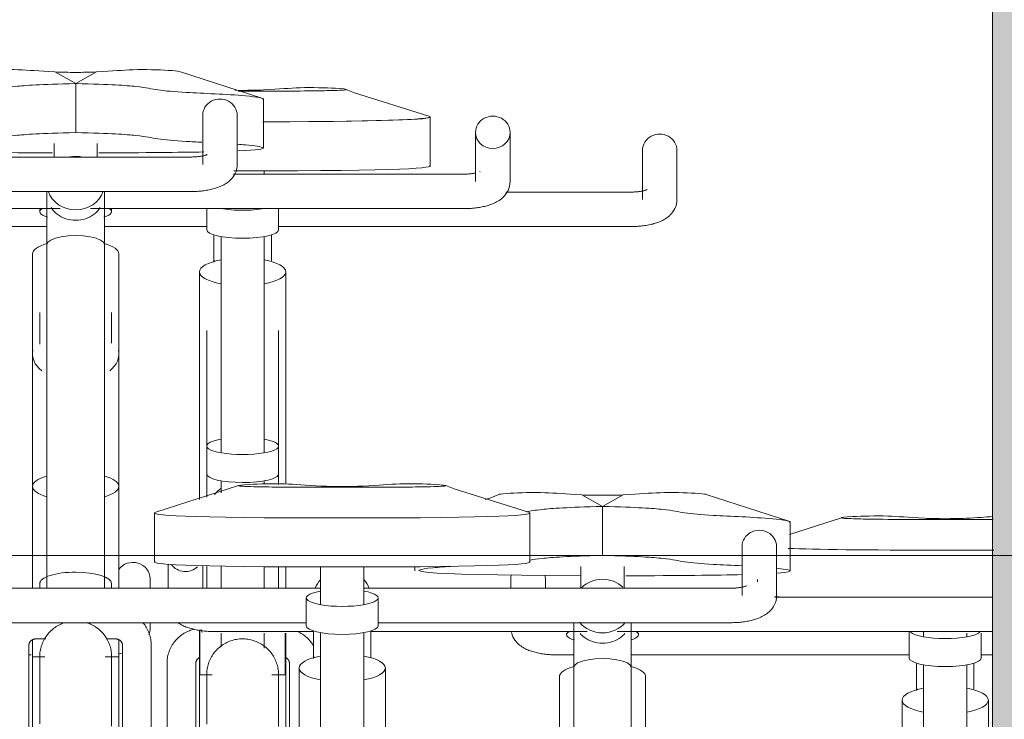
# Model space of a CAD drawing. Extents: x 50445 to 145605, y -10968 to 41989.
# Tile 152 of 256: x 90252 to 90937, y 273 to 760. Entities that reach past the tile are written whole.
import ezdxf

# ---------------------------------------------------------------- set-up
doc = ezdxf.new("R2010")
doc.units = 0
doc.header["$LTSCALE"] = 414.30304
doc.header["$MEASUREMENT"] = 0
for name, color, linetype, lineweight in [('A-DETL', 5, 'CONTINUOUS', 18), ('A-EQPM', 6, 'CONTINUOUS', 18), ('A-GENM', 6, 'CONTINUOUS', 18)]:
    doc.layers.add(name, color=color, linetype=linetype, lineweight=lineweight)

# ---------------------------------------------------------------- blocks, each defined once
blk = doc.blocks.new('42_KA leemstuc betonkolomafwerking - Type-V76-plotview doorsnede C C  -  1 op 100')
at = {"layer": 'A-GENM'}
h = blk.add_hatch(color=256, dxfattribs=at)
h.paths.add_polyline_path([(9748.73, -2480), (10302.73, -2480), (10302.73, -1463.74), (10278.05, -1462.63), (10273.93, -1460.93), (10261.14, -1452.67), (10259.46, -1449.7), (10258.46, -1444.08), (10257.83, -1434.06), (10258.24, -1407.83), (10261.34, -1402.77), (10266.72, -1399.85), (10272.93, -1399.85), (10278.31, -1402.77), (10281.42, -1407.83), (10281.83, -1410.75), (10281.83, -1438.97), (10289.83, -1439.83), (10302.73, -1439.83), (10302.73, -332.84), (10278.05, -331.72), (10273.93, -330.03), (10261.14, -321.77), (10259.46, -318.8), (10258.46, -313.17), (10257.83, -298.21), (10258.24, -276.92), (10261.34, -271.87), (10266.72, -268.95), (10272.93, -268.95), (10278.31, -271.87), (10281.42, -276.92), (10281.83, -279.84), (10281.83, -308.07), (10289.83, -308.93), (10302.73, -308.93), (10302.73, 530), (9748.73, 530), (9748.73, -2444.34)], flags=0)
h.paths.add_polyline_path([(10273.44, -1435.77), (10275.83, -1435.18), (10273.27, -1435.18)], flags=0)
h.paths.add_polyline_path([(10273.44, -304.86), (10275.83, -304.28), (10273.27, -304.28)], flags=0)
blk.add_line((9748.73, 530), (9748.73, -2480), dxfattribs=at)
blk = doc.blocks.new('97_KA_gestapelde fietsenstalling 8 fietsen 1600x1900 - Type-V114-plotview doorsnede C C  -  1 op 100')
at = {"layer": 'A-EQPM'}
for p, q in [((9224.37, 43.1), (9240.5, 43.1)), ((9357.89, -8.98), (9357.89, 25.1)), ((9505.4, 1.91), (9505.4, -32.29)), ((9529.4, -32.29), (9529.4, 1.91)), ((9242.4, -14.82), (9242.4, -12.32)), ((9497.4, -27.13), (9410.33, -27.13)), ((9202.4, -38.36), (9202.4, -53.3)), ((9252.4, -53.3), (9252.4, -38.43)), ((8957.4, -51.13), (9091.39, -51.13)), ((9131.28, -51.13), (9202.4, -51.13)), ((9252.3, -51.13), (9497.4, -51.13)), ((9212.4, -57.99), (9212.4, -208.13)), ((9242.4, -208.13), (9242.4, -57.99)), ((9207.87, -74.78), (9207.41, -76.01)), ((9197.4, -82.63), (9197.4, -184.84)), ((9257.4, -184.84), (9257.4, -82.63)), ((9202.4, -123.36), (9202.4, -203.83)), ((9252.4, -203.83), (9252.4, -123.36)), ((9197.4, -152.21), (9197.4, -241.02)), ((9257.4, -230.32), (9257.4, -152.21)), ((9202.4, -203.83), (9202.4, -223.26)), ((9252.4, -223.26), (9252.4, -203.83)), ((9202.4, -223.26), (9202.4, -239.34)), ((9252.4, -230.55), (9252.4, -223.26)), ((9212.4, -227.94), (9212.4, -236.37)), ((9242.4, -230.46), (9242.4, -227.94)), ((9202.4, -287.16), (9202.4, -303.01)), ((9212.4, -287.36), (9212.4, -302.79)), ((9242.4, -302.79), (9242.4, -287.74)), ((9252.4, -302.79), (9252.4, -287.84)), ((9257.4, -302.79), (9257.4, -287.86)), ((9163.1, -302.96), (9163.1, -296.09)), ((9202.4, -298.21), (9202.4, -303.01)), ((9252.4, -302.79), (9252.4, -298.21)), ((9163.1, -330.29), (9163.1, -326.56)), ((9197.4, -331.85), (9197.4, -362.96)), ((9197.75, -331.77), (9197.75, -362.96)), ((9212.4, -333.98), (9212.4, -343.5)), ((9242.4, -344.41), (9242.4, -333.98)), ((9257.06, -363), (9257.06, -333.98)), ((9257.4, -362.96), (9257.4, -333.98)), ((9078.82, -349.13), (9080.37, -349.13)), ((9174.9, -354.68), (9174.9, -469.58)), ((9194.9, -445.11), (9194.9, -354.68)), ((9259.9, -354.68), (9259.9, -445.11)), ((9206.15, -362.96), (9197.4, -362.96)), ((9197.4, -522.03), (9197.4, -362.96)), ((9257.4, -362.96), (9247.77, -362.96)), ((9257.4, -362.96), (9257.4, -522.03))]:
    blk.add_line(p, q, dxfattribs=at)
at = {"layer": 'A-EQPM', "flags": 128}
for points in [[(9356.86, 25.69), (9305.16, 42), (9299.47, 44.3)], [(9508.61, -25.39), (9508.58, -25.4), (9508.5, -25.44), (9508.38, -25.5), (9508.2, -25.58), (9507.98, -25.66), (9507.72, -25.75), (9507.42, -25.85), (9507.09, -25.96), (9506.72, -26.06), (9506.32, -26.17), (9505.9, -26.27), (9505.44, -26.37), (9504.96, -26.47), (9504.46, -26.56), (9503.93, -26.65), (9503.39, -26.73), (9502.83, -26.8), (9502.26, -26.87), (9501.67, -26.93), (9501.06, -26.99), (9500.45, -27.03), (9499.83, -27.07), (9499.21, -27.1), (9498.58, -27.12), (9497.94, -27.13), (9497.4, -27.13)], [(9529.4, -32.29), (9529.31, -33.96), (9529.02, -35.58), (9528.58, -37.1), (9528, -38.5), (9527.33, -39.77), (9526.59, -40.9), (9525.81, -41.91), (9525.01, -42.8), (9524.19, -43.58), (9523.37, -44.29), (9522.55, -44.92), (9521.73, -45.48), (9520.91, -45.99), (9520.09, -46.46), (9519.28, -46.89), (9518.45, -47.28), (9517.63, -47.65), (9516.8, -47.98), (9515.96, -48.3), (9515.12, -48.59), (9514.27, -48.86), (9513.41, -49.11), (9512.54, -49.35), (9511.67, -49.57), (9510.78, -49.77), (9509.89, -49.96), (9508.99, -50.13), (9508.08, -50.29), (9507.16, -50.43), (9506.23, -50.56), (9505.3, -50.68), (9504.36, -50.78), (9503.41, -50.87), (9502.46, -50.95), (9501.51, -51.01), (9500.55, -51.06), (9499.59, -51.1), (9498.63, -51.12), (9497.66, -51.13), (9497.4, -51.13)], [(9207.4, -57.44), (9207.4, -58.54), (9207.4, -59.65), (9207.4, -60.77), (9207.4, -61.91), (9207.4, -63.05), (9207.4, -64.2), (9207.4, -65.35), (9207.4, -66.51), (9207.4, -67.67), (9207.4, -68.83), (9207.4, -69.99), (9207.4, -71.14), (9207.4, -72.28), (9207.4, -73.42), (9207.4, -74.55), (9207.4, -75.67)], [(9247.4, -75.02), (9247.4, -73.9), (9247.4, -72.76), (9247.4, -71.62), (9247.4, -70.47), (9247.4, -69.32), (9247.4, -68.16), (9247.4, -67), (9247.4, -65.84), (9247.4, -64.69), (9247.4, -63.53), (9247.4, -62.39), (9247.4, -61.25), (9247.4, -60.12), (9247.4, -59), (9247.4, -57.9), (9247.4, -56.81)], [(9163.1, -330.29), (9163, -331.96), (9162.72, -333.58), (9162.28, -335.1)], [(9194.08, -331.16), (9193.13, -331.4), (9192.19, -331.67), (9191.27, -331.98), (9190.35, -332.33), (9189.45, -332.71), (9188.56, -333.13), (9187.69, -333.58), (9186.84, -334.06), (9186, -334.58), (9185.19, -335.12), (9184.4, -335.71), (9183.63, -336.32), (9182.88, -336.96), (9182.17, -337.63), (9181.48, -338.33), (9180.81, -339.06), (9180.18, -339.81), (9179.58, -340.59), (9179.01, -341.4), (9178.47, -342.22), (9177.97, -343.07), (9177.5, -343.94), (9177.07, -344.83), (9176.67, -345.74), (9176.32, -346.66), (9176, -347.59), (9175.72, -348.54), (9175.48, -349.5), (9175.28, -350.47), (9175.13, -351.45), (9175.01, -352.43), (9174.94, -353.42), (9174.9, -354.41), (9174.9, -354.68)], [(9276.97, -343.31), (9276.47, -342.45), (9275.95, -341.62), (9275.38, -340.81), (9274.79, -340.02), (9274.17, -339.26), (9273.51, -338.53), (9272.83, -337.82), (9272.12, -337.14), (9271.38, -336.49), (9270.62, -335.87), (9269.83, -335.28), (9269.03, -334.72), (9268.2, -334.2), (9267.35, -333.7), (9266.48, -333.24), (9265.6, -332.82)], [(9202.4, -362.96), (9202.42, -361.96), (9202.48, -360.96), (9202.58, -359.97), (9202.72, -358.98), (9202.9, -357.99), (9203.12, -357.02), (9203.38, -356.05), (9203.67, -355.1), (9204.01, -354.15), (9204.38, -353.23), (9204.78, -352.31), (9205.23, -351.42), (9205.71, -350.54), (9206.22, -349.68), (9206.77, -348.85), (9207.35, -348.03), (9207.96, -347.24), (9208.61, -346.48), (9209.28, -345.74), (9209.98, -345.03), (9210.72, -344.35), (9211.47, -343.69), (9212.26, -343.07), (9213.06, -342.48), (9213.89, -341.92), (9214.75, -341.4), (9215.62, -340.91), (9216.51, -340.46), (9217.42, -340.04), (9218.34, -339.66), (9219.28, -339.32), (9220.23, -339.01), (9221.2, -338.74), (9222.17, -338.51), (9223.15, -338.33), (9224.14, -338.17), (9225.14, -338.06), (9226.13, -337.99), (9227.13, -337.96), (9228.13, -337.97), (9229.13, -338.02), (9230.13, -338.11), (9231.12, -338.24), (9232.1, -338.41), (9233.08, -338.62), (9234.05, -338.86), (9235.01, -339.15), (9235.96, -339.47), (9236.89, -339.83), (9237.81, -340.23), (9238.71, -340.66), (9239.59, -341.13), (9240.45, -341.64), (9241.3, -342.18), (9242.12, -342.75), (9242.91, -343.35), (9243.68, -343.99), (9244.43, -344.66), (9245.15, -345.35), (9245.84, -346.07), (9246.5, -346.83), (9247.13, -347.6), (9247.73, -348.4), (9248.29, -349.23), (9248.82, -350.07), (9249.32, -350.94), (9249.79, -351.83), (9250.21, -352.73), (9250.6, -353.65), (9250.96, -354.59), (9251.27, -355.54), (9251.55, -356.5), (9251.79, -357.47), (9251.99, -358.45), (9252.15, -359.43), (9252.27, -360.43), (9252.36, -361.42), (9252.4, -362.42), (9252.4, -362.96)], [(9143.59, -347.96), (9142.69, -348.13), (9141.78, -348.29)], [(9194.9, -354.68), (9194.91, -354.53), (9194.91, -354.39), (9194.93, -354.25), (9194.95, -354.1), (9194.98, -353.96), (9195.01, -353.81), (9195.05, -353.67), (9195.1, -353.52), (9195.15, -353.38), (9195.22, -353.24), (9195.28, -353.09), (9195.36, -352.95), (9195.44, -352.81), (9195.53, -352.67), (9195.62, -352.53), (9195.73, -352.39), (9195.84, -352.26), (9195.96, -352.13), (9196.08, -352), (9196.22, -351.87), (9196.36, -351.75), (9196.5, -351.63), (9196.66, -351.51), (9196.82, -351.4), (9196.99, -351.29), (9197.16, -351.19), (9197.34, -351.09)], [(9257.41, -351.07), (9257.59, -351.16), (9257.77, -351.26), (9257.94, -351.37), (9258.1, -351.48), (9258.26, -351.59), (9258.41, -351.71), (9258.55, -351.84), (9258.69, -351.96), (9258.81, -352.09), (9258.94, -352.22), (9259.05, -352.36), (9259.15, -352.49), (9259.25, -352.63), (9259.34, -352.77), (9259.43, -352.91), (9259.5, -353.06), (9259.57, -353.2), (9259.63, -353.34), (9259.69, -353.49), (9259.74, -353.63), (9259.78, -353.77), (9259.82, -353.92), (9259.85, -354.06), (9259.87, -354.21), (9259.89, -354.35), (9259.9, -354.49), (9259.9, -354.64), (9259.9, -354.68)], [(9202.4, -369.71), (9202.4, -367.4), (9202.4, -365.56), (9202.4, -364.22), (9202.4, -363.35), (9202.4, -362.98), (9202.4, -362.96)], [(9202.4, -362.96), (9202.4, -363.21), (9202.4, -363.94), (9202.4, -365.15), (9202.4, -366.85), (9202.4, -369.04), (9202.4, -371.7), (9202.4, -374.83), (9202.4, -378.43), (9202.4, -382.5), (9202.4, -387.02), (9202.4, -391.99), (9202.4, -397.41)], [(9202.4, -363.35), (9202.4, -362.98), (9202.4, -362.96)], [(9252.4, -398.94), (9252.4, -393.41), (9252.4, -388.32), (9252.4, -383.68), (9252.4, -379.49), (9252.4, -375.76), (9252.4, -372.5), (9252.4, -369.71), (9252.4, -367.4), (9252.4, -365.56), (9252.4, -364.22), (9252.4, -363.35), (9252.4, -362.98), (9252.4, -362.96)], [(9252.4, -362.96), (9252.4, -363.21), (9252.4, -363.94), (9252.4, -365.15), (9252.4, -366.85), (9252.4, -369.04), (9252.4, -369.75)], [(9252.4, -363.35), (9252.4, -362.98), (9252.4, -362.96)]]:
    blk.add_lwpolyline(points, dxfattribs=at)
at = {"layer": 'A-EQPM'}
for centre, major_axis, ratio, start_param, end_param in [((9517.4, 1.91), (12, 0), 0.939693, 0, 3.141593), ((9227.4, -33.87), (25, 0), 0.237436, 4.070437, 4.712389), ((9227.4, -33.87), (25, 0), 0.237436, 4.712389, 5.354341), ((9227.4, -53.3), (25, 0), 0.237436, 3.141593, 4.712389), ((9227.4, -53.3), (25, 0), 0.237436, 4.712389, 6.283185), ((9227.4, -82.63), (30, 0), 0.320127, 2.094395, 4.18879), ((9227.4, -82.63), (30, 0), 0.320127, 5.235988, 7.330383), ((9227.4, -203.83), (25, 0), 0.237436, 2.219192, 4.712389), ((9227.4, -203.83), (25, 0), 0.237436, 4.712389, 7.203975), ((9227.4, -223.26), (25, 0), 0.237436, 3.141593, 4.712389), ((9227.4, -223.26), (-25, 0), 0.237436, 1.570796, 3.141593), ((9227.4, -252.82), (25, 0), 0.978148, 2.220803, 2.464381), ((9151.1, -296.09), (12, 0), 0.939693, 0, 2.532506), ((9227.4, -325.86), (29.65, 0), 0.838671, 3.372344, 3.455752)]:
    blk.add_ellipse(centre, major_axis=major_axis, ratio=ratio, start_param=start_param, end_param=end_param, dxfattribs=at)
for points in [[(9227.4, 43.64), (9225.62, 43.64), (9223.84, 43.65), (9222.07, 43.68)], [(9241.87, 43.92), (9237.11, 43.73), (9232.28, 43.64), (9227.4, 43.64)], [(9357.33, 25.53), (9361.7, 23.8), (9334.74, 22.07), (9241.38, 21.76)], [(9242.42, 21.73), (9342.27, 21.91), (9361.45, 23.8), (9357.12, 25.53)], [(9227.4, -12.36), (9225.37, -12.36), (9223.37, -12.36), (9221.39, -12.36)], [(9357.33, -8.55), (9361.92, -10.36), (9340.34, -12.36), (9227.4, -12.36)]]:
    blk.add_open_spline(points, degree=3, dxfattribs=at)
blk.add_open_spline([(9240.5, 43.1), (9270.98, 43.1), (9291.16, 43.48), (9302.94, 44.1), (9293.36, 45.17), (9266.52, 45.98), (9253.67, 44.54), (9241.87, 43.92)], degree=3, knots=[0, 0, 0, 0, 0.0750352, 0.1415308, 0.2184258, 0.31038, 0.3957861, 0.3957861, 0.3957861, 0.3957861], dxfattribs=at)
blk = doc.blocks.new('97_KA_gestapelde fietsenstalling 8 fietsen 1600x1900 - Type-V115-plotview doorsnede C C  -  1 op 100')
at = {"layer": 'A-EQPM'}
for p, q in [((9643.83, -253.7), (9607.56, -265.47)), ((9702.8, -254.9), (9729, -254.9)), ((9413.9, -296.09), (9413.9, -302.79)), ((9437.9, -302.79), (9437.9, -296.09)), ((9585.41, -296.78), (9585.41, -298.21)), ((9690.9, -332.77), (9690.9, -351.3)), ((9700.9, -332.78), (9700.9, -336.54)), ((9730.9, -336.54), (9730.9, -333.98)), ((9740.9, -351.3), (9740.9, -333.98)), ((9445.9, -349.13), (9457.67, -349.13)), ((9497.6, -349.13), (9690.9, -349.13)), ((9741.31, -349.13), (9748.73, -349.13)), ((9700.9, -355.99), (9700.9, -506.13)), ((9730.9, -506.13), (9730.9, -355.99)), ((9696.37, -372.78), (9695.9, -374.01)), ((9685.9, -380.63), (9685.9, -482.84)), ((9745.9, -482.84), (9745.9, -380.63))]:
    blk.add_line(p, q, dxfattribs=at)
at = {"layer": 'A-EQPM', "flags": 128}
for points in [[(9414.28, -333.58), (9414.72, -335.1), (9415.3, -336.5), (9415.97, -337.77), (9416.71, -338.9), (9417.49, -339.91), (9418.3, -340.8), (9419.11, -341.58), (9419.93, -342.29), (9420.75, -342.92), (9421.57, -343.48), (9422.39, -343.99), (9423.21, -344.46), (9424.03, -344.89), (9424.85, -345.28), (9425.67, -345.65), (9426.5, -345.98), (9427.34, -346.3), (9428.18, -346.59), (9429.03, -346.86), (9429.89, -347.11), (9430.76, -347.35), (9431.63, -347.57), (9432.52, -347.77), (9433.41, -347.96), (9434.31, -348.13), (9435.22, -348.29), (9436.14, -348.43), (9437.07, -348.56), (9438, -348.68), (9438.94, -348.78), (9439.89, -348.87), (9440.84, -348.95), (9441.79, -349.01), (9442.75, -349.06), (9443.71, -349.1), (9444.67, -349.12), (9445.64, -349.13), (9445.9, -349.13)], [(9695.9, -355.44), (9695.9, -356.54), (9695.9, -357.65), (9695.9, -358.77), (9695.9, -359.91), (9695.9, -361.05), (9695.9, -362.2), (9695.9, -363.35), (9695.9, -364.51), (9695.9, -365.67), (9695.9, -366.83), (9695.9, -367.99), (9695.9, -369.14), (9695.9, -370.28), (9695.9, -371.42), (9695.9, -372.55), (9695.9, -373.67)], [(9735.9, -373.02), (9735.9, -371.9), (9735.9, -370.76), (9735.9, -369.62), (9735.9, -368.47), (9735.9, -367.32), (9735.9, -366.16), (9735.9, -365), (9735.9, -363.84), (9735.9, -362.69), (9735.9, -361.53), (9735.9, -360.39), (9735.9, -359.25), (9735.9, -358.12), (9735.9, -357), (9735.9, -355.9), (9735.9, -354.81)]]:
    blk.add_lwpolyline(points, dxfattribs=at)
at = {"layer": 'A-EQPM'}
for centre, major_axis, ratio, start_param, end_param in [((9425.9, -296.09), (12, 0), 0.939693, 2.93534, 3.141593), ((9425.9, -296.09), (12, 0), 0.939693, 0, 0.187602), ((9715.9, -331.87), (25, 0), 0.237436, 3.403392, 4.712389), ((9715.9, -331.87), (25, 0), 0.237436, 4.712389, 6.021386), ((9715.9, -351.3), (25, 0), 0.237436, 3.141593, 4.712389), ((9715.9, -351.3), (25, 0), 0.237436, 4.712389, 6.283185), ((9715.9, -380.63), (30, 0), 0.320127, 2.094395, 4.18879), ((9715.9, -380.63), (30, 0), 0.320127, 5.235988, 7.330383)]:
    blk.add_ellipse(centre, major_axis=major_axis, ratio=ratio, start_param=start_param, end_param=end_param, dxfattribs=at)
blk.add_open_spline([(9701.43, -254.08), (9689.64, -253.46), (9676.78, -252.02), (9649.94, -252.83), (9640.36, -253.9), (9652.14, -254.52), (9672.32, -254.9), (9702.8, -254.9)], degree=3, knots=[0, 0, 0, 0, 0.0854061, 0.1773603, 0.2542553, 0.3207509, 0.3957861, 0.3957861, 0.3957861, 0.3957861], dxfattribs=at)
for points in [[(9748.78, -252.88), (9743.77, -253.2), (9738.35, -253.66), (9730.36, -254.08)], [(9715.9, -254.36), (9711.02, -254.36), (9706.19, -254.27), (9701.43, -254.08)], [(9730.36, -254.08), (9725.6, -254.27), (9720.78, -254.36), (9715.9, -254.36)], [(9729, -254.9), (9737.06, -254.9), (9743.74, -254.89), (9749.34, -254.86)], [(9606.66, -275.04), (9625.56, -275.77), (9659.22, -276.28), (9715.9, -276.28)], [(9715.9, -276.28), (9659.22, -276.28), (9625.56, -275.77), (9606.66, -275.04)], [(9715.9, -276.28), (9728.22, -276.28), (9739.45, -276.25), (9749.68, -276.21)], [(9749.68, -276.21), (9739.45, -276.25), (9728.22, -276.28), (9715.9, -276.28)], [(9601.7, -308.91), (9600.08, -308.83), (9598.6, -308.76), (9597.26, -308.67)]]:
    blk.add_open_spline(points, degree=3, dxfattribs=at)
blk = doc.blocks.new('97_KA_gestapelde fietsenstalling 16 fietsen 1600x2900 - Type-V124-plotview doorsnede C C  -  1 op 100')
at = {"layer": 'A-EQPM'}
for p, q in [((9096.87, 56.42), (9111.33, 48.39)), ((9111.33, 48.39), (9125.8, 56.42)), ((9183.4, 56.8), (9240.79, 38.19)), ((9111.33, 14.31), (9111.33, 48.39)), ((9241.82, 3.52), (9241.82, 37.6)), ((9199.63, 26.3), (9199.63, -7.9)), ((9223.63, -7.9), (9223.63, 26.3)), ((9389.33, 14.41), (9389.33, -19.79)), ((9413.33, -19.79), (9413.33, 14.41)), ((9096.33, 6.68), (9096.33, -2.79)), ((9126.33, -2.79), (9126.33, 6.68)), ((9191.63, -2.74), (8936.55, -2.74)), ((9392.51, -12.9), (9392.43, -12.94)), ((9381.33, -14.63), (9221.13, -14.63)), ((8946.52, -26.74), (9191.63, -26.74)), ((9091.33, -26.39), (9091.33, -28.37)), ((9131.33, -28.37), (9131.33, -26.46)), ((8941.5, -38.63), (9100.62, -38.63)), ((9086.33, -38.59), (9086.33, -40.8)), ((9121.62, -38.63), (9381.33, -38.63)), ((9136.33, -40.8), (9136.33, -38.59)), ((9091.33, -63.63), (9091.33, -302.87)), ((9131.33, -302.92), (9131.33, -63.63)), ((9081.33, -70.13), (9081.33, -231.9)), ((9141.33, -231.9), (9141.33, -70.13)), ((9086.33, -110.86), (9086.33, -132.96)), ((9136.33, -132.17), (9136.33, -110.86)), ((9081.33, -139.71), (9081.33, -178.21)), ((9141.33, -178.21), (9141.33, -139.71)), ((9081.33, -231.9), (9081.33, -302.86)), ((9141.33, -302.93), (9141.33, -231.9)), ((9224.55, -231.31), (9167.17, -249.92)), ((9283.53, -232.51), (9309.73, -232.51)), ((9463.17, -237.83), (9477.63, -245.86)), ((9477.63, -245.86), (9492.1, -237.83)), ((9549.71, -237.45), (9607.09, -256.06)), ((9477.63, -279.94), (9477.63, -245.86)), ((9166.14, -250.51), (9166.14, -284.59)), ((9427.12, -284.59), (9427.12, -250.51)), ((9608.12, -290.73), (9608.12, -256.65)), ((9574.63, -273.7), (9574.63, -307.9)), ((9598.63, -307.9), (9598.63, -273.7)), ((9175.63, -286.07), (9175.63, -302.98)), ((9199.63, -303.01), (9199.63, -287.1)), ((9281.63, -287.93), (9281.63, -314.14)), ((9311.63, -314.14), (9311.63, -287.93)), ((9347.14, -287.78), (9347.14, -290.73)), ((9462.63, -287.57), (9462.63, -302.79)), ((9492.63, -302.79), (9492.63, -287.57)), ((9086.33, -299.54), (9086.33, -302.86)), ((9136.33, -302.93), (9136.33, -299.54)), ((9281.63, -302.74), (9026.63, -302.74)), ((9566.63, -302.74), (9311.55, -302.74)), ((9271.63, -309.48), (9271.63, -328.91)), ((9321.63, -328.91), (9321.63, -309.48)), ((9747.63, -308.88), (9597.76, -308.88)), ((9026.63, -326.74), (9271.63, -326.74)), ((9321.52, -326.74), (9566.63, -326.74)), ((9207.63, -332.88), (9276.72, -332.88)), ((9281.63, -333.98), (9281.63, -483.74)), ((9311.63, -483.74), (9311.63, -333.98)), ((9316.53, -332.88), (9466.93, -332.88)), ((9452.63, -333.98), (9452.63, -335.05)), ((9487.92, -332.88), (9747.63, -332.88)), ((9502.63, -335.05), (9502.63, -333.98)), ((9078.83, -611.8), (9078.83, -342.18)), ((9081.33, -338.43), (9081.33, -350.46)), ((9083.83, -338), (9090.61, -338)), ((9132.62, -338), (9138.83, -338)), ((9141.33, -350.46), (9141.33, -338.43)), ((9143.83, -342.18), (9143.83, -611.8)), ((9163.83, -649.34), (9163.83, -342.18)), ((9089.99, -350.46), (9081.33, -350.46)), ((9081.33, -655.27), (9081.33, -350.46)), ((9141.33, -350.46), (9131.8, -350.46)), ((9141.33, -350.46), (9141.33, -655.27)), ((9277.1, -350.39), (9276.63, -351.62)), ((9266.63, -358.24), (9266.63, -460.45)), ((9326.63, -460.45), (9326.63, -358.24)), ((9457.63, -357.88), (9457.63, -610.88)), ((9497.63, -610.88), (9497.63, -357.88)), ((9447.63, -364.38), (9447.63, -526.15)), ((9507.63, -526.15), (9507.63, -364.38))]:
    blk.add_line(p, q, dxfattribs=at)
at = {"layer": 'A-EQPM', "flags": 128}
for points in [[(9202.83, -1), (9202.81, -1.01), (9202.73, -1.05), (9202.6, -1.11), (9202.42, -1.18), (9202.21, -1.27), (9201.95, -1.36), (9201.65, -1.46), (9201.31, -1.57), (9200.95, -1.67), (9200.55, -1.78), (9200.12, -1.88), (9199.66, -1.98), (9199.18, -2.08), (9198.68, -2.17), (9198.16, -2.26), (9197.61, -2.34), (9197.05, -2.41), (9196.48, -2.48), (9195.89, -2.54), (9195.29, -2.6), (9194.68, -2.64), (9194.06, -2.68), (9193.43, -2.71), (9192.8, -2.73), (9192.17, -2.74), (9191.63, -2.74)], [(9223.63, -7.9), (9223.53, -9.57), (9223.25, -11.19), (9222.8, -12.71), (9222.22, -14.11), (9221.55, -15.38), (9220.81, -16.51), (9220.03, -17.52), (9219.23, -18.4), (9218.41, -19.19), (9217.6, -19.9), (9216.77, -20.52), (9215.96, -21.09), (9215.14, -21.6), (9214.32, -22.07), (9213.5, -22.5), (9212.68, -22.89), (9211.85, -23.26), (9211.02, -23.59), (9210.19, -23.91), (9209.34, -24.2), (9208.49, -24.47), (9207.63, -24.72), (9206.77, -24.96), (9205.89, -25.18), (9205.01, -25.38), (9204.11, -25.57), (9203.21, -25.74), (9202.3, -25.9), (9201.38, -26.04), (9200.46, -26.17), (9199.52, -26.29), (9198.58, -26.39), (9197.64, -26.48), (9196.69, -26.56), (9195.73, -26.62), (9194.77, -26.67), (9193.81, -26.71), (9192.85, -26.73), (9191.89, -26.74), (9191.63, -26.74)], [(9389.37, -13.87), (9388.89, -13.97), (9388.39, -14.06), (9387.86, -14.15), (9387.32, -14.23), (9386.76, -14.3), (9386.18, -14.37), (9385.6, -14.43), (9384.99, -14.49), (9384.38, -14.53), (9383.76, -14.57), (9383.14, -14.6), (9382.51, -14.62), (9381.87, -14.63), (9381.33, -14.63)], [(9413.33, -19.79), (9413.23, -21.46), (9412.95, -23.08), (9412.51, -24.6), (9411.93, -26), (9411.26, -27.27), (9410.52, -28.4), (9409.74, -29.41), (9408.93, -30.3), (9408.12, -31.08), (9407.3, -31.79), (9406.48, -32.42), (9405.66, -32.98), (9404.84, -33.49), (9404.02, -33.96), (9403.2, -34.39), (9402.38, -34.78), (9401.56, -35.15), (9400.73, -35.48), (9399.89, -35.8), (9399.05, -36.09), (9398.2, -36.36), (9397.34, -36.61), (9396.47, -36.85), (9395.6, -37.07), (9394.71, -37.27), (9393.82, -37.46), (9392.92, -37.63), (9392.01, -37.79), (9391.09, -37.93), (9390.16, -38.06), (9389.23, -38.18), (9388.29, -38.28), (9387.34, -38.37), (9386.39, -38.45), (9385.44, -38.51), (9384.48, -38.56), (9383.52, -38.6), (9382.56, -38.62), (9381.59, -38.63), (9381.33, -38.63)], [(9091.33, -63.63), (9091.33, -62.52), (9091.33, -61.4), (9091.33, -60.26), (9091.33, -59.12), (9091.33, -57.97), (9091.33, -56.82), (9091.33, -55.66), (9091.33, -54.5), (9091.33, -53.34), (9091.33, -52.19), (9091.33, -51.03), (9091.33, -49.89), (9091.33, -48.75), (9091.33, -47.62), (9091.33, -46.5), (9091.33, -45.4), (9091.33, -44.31), (9091.33, -43.24), (9091.33, -42.18), (9091.33, -41.15), (9091.33, -40.14), (9091.33, -39.15), (9091.33, -38.19), (9091.33, -37.25), (9091.33, -36.34), (9091.33, -35.46), (9091.33, -34.61), (9091.33, -33.8), (9091.33, -33.02), (9091.33, -32.27), (9091.33, -31.56), (9091.33, -30.88), (9091.33, -30.25), (9091.33, -29.65), (9091.33, -29.09), (9091.33, -28.58), (9091.33, -28.37)], [(9131.33, -28.37), (9131.33, -28.87), (9131.33, -29.41), (9131.33, -29.99), (9131.33, -30.61), (9131.33, -31.27), (9131.33, -31.96), (9131.33, -32.7), (9131.33, -33.46), (9131.33, -34.27), (9131.33, -35.1), (9131.33, -35.97), (9131.33, -36.86), (9131.33, -37.79), (9131.33, -38.74), (9131.33, -39.72), (9131.33, -40.72), (9131.33, -41.75), (9131.33, -42.79), (9131.33, -43.86), (9131.33, -44.94), (9131.33, -46.04), (9131.33, -47.15), (9131.33, -48.27), (9131.33, -49.41), (9131.33, -50.55), (9131.33, -51.7), (9131.33, -52.85), (9131.33, -54.01), (9131.33, -55.17), (9131.33, -56.33), (9131.33, -57.49), (9131.33, -58.64), (9131.33, -59.78), (9131.33, -60.92), (9131.33, -62.05), (9131.33, -63.17), (9131.33, -63.63)], [(9091.33, -63.63), (9092.01, -62.01), (9094.01, -60.51), (9097.19, -59.21), (9101.33, -58.22), (9106.16, -57.59), (9111.33, -57.38)], [(9111.33, -57.38), (9116.51, -57.59), (9121.33, -58.22), (9125.47, -59.21), (9128.65, -60.51), (9130.65, -62.01), (9131.33, -63.63)], [(9426.08, -249.92), (9374.38, -233.61), (9368.7, -231.31)], [(9396.12, -240.93), (9399.88, -239.75), (9405.56, -237.45)], [(9577.83, -301), (9577.81, -301.01), (9577.73, -301.05), (9577.6, -301.11), (9577.42, -301.18), (9577.21, -301.27), (9576.95, -301.36), (9576.65, -301.46), (9576.31, -301.57), (9575.95, -301.67), (9575.55, -301.78), (9575.12, -301.88), (9574.66, -301.98), (9574.18, -302.08), (9573.68, -302.17), (9573.16, -302.26), (9572.61, -302.34), (9572.05, -302.41), (9571.48, -302.48), (9570.89, -302.54), (9570.29, -302.6), (9569.68, -302.64), (9569.06, -302.68), (9568.43, -302.71), (9567.8, -302.73), (9567.17, -302.74), (9566.63, -302.74)], [(9598.63, -307.9), (9598.53, -309.57), (9598.25, -311.19), (9597.8, -312.71), (9597.22, -314.11), (9596.55, -315.38), (9595.81, -316.51), (9595.03, -317.52), (9594.23, -318.4), (9593.41, -319.19), (9592.6, -319.9), (9591.77, -320.52), (9590.96, -321.09), (9590.14, -321.6), (9589.32, -322.07), (9588.5, -322.5), (9587.68, -322.89), (9586.85, -323.26), (9586.02, -323.59), (9585.19, -323.91), (9584.34, -324.2), (9583.49, -324.47), (9582.63, -324.72), (9581.77, -324.96), (9580.89, -325.18), (9580.01, -325.38), (9579.11, -325.57), (9578.21, -325.74), (9577.3, -325.9), (9576.38, -326.04), (9575.46, -326.17), (9574.52, -326.29), (9573.58, -326.39), (9572.64, -326.48), (9571.69, -326.56), (9570.73, -326.62), (9569.77, -326.67), (9568.81, -326.71), (9567.85, -326.73), (9566.89, -326.74), (9566.63, -326.74)], [(9748.81, -308.87), (9748.17, -308.88), (9747.63, -308.88)], [(9092.54, -333.98), (9093.21, -333.24), (9093.91, -332.53), (9094.65, -331.85), (9095.4, -331.19), (9096.19, -330.57), (9096.99, -329.98), (9097.82, -329.42), (9098.68, -328.9), (9099.55, -328.41), (9100.44, -327.96), (9101.35, -327.54), (9102.27, -327.16), (9103.21, -326.82)], [(9118.94, -326.65), (9119.89, -326.97), (9120.82, -327.33), (9121.74, -327.73), (9122.64, -328.16), (9123.52, -328.63), (9124.38, -329.14), (9125.22, -329.68), (9126.04, -330.25), (9126.84, -330.85), (9127.61, -331.49), (9128.36, -332.16), (9129.08, -332.85), (9129.77, -333.57), (9130.43, -334.33), (9131.06, -335.1), (9131.66, -335.9), (9132.22, -336.73), (9132.75, -337.57), (9133.25, -338.44), (9133.72, -339.33), (9134.14, -340.23), (9134.53, -341.15), (9134.89, -342.09), (9135.2, -343.04), (9135.48, -344), (9135.72, -344.97), (9135.92, -345.95), (9136.08, -346.93), (9136.2, -347.93), (9136.28, -348.92), (9136.33, -349.92), (9136.33, -350.46)], [(9163.83, -342.18), (9163.81, -341.19), (9163.75, -340.2), (9163.64, -339.21), (9163.5, -338.24), (9163.31, -337.26), (9163.08, -336.3), (9162.82, -335.35), (9162.51, -334.41), (9162.16, -333.48), (9161.78, -332.57), (9161.36, -331.68), (9160.9, -330.81), (9160.4, -329.95), (9159.88, -329.12), (9159.31, -328.31), (9158.72, -327.52), (9158.1, -326.76)], [(9182.48, -326.67), (9183.3, -327.23), (9184.12, -327.74), (9184.94, -328.21), (9185.76, -328.64), (9186.58, -329.03), (9187.41, -329.4), (9188.24, -329.73), (9189.07, -330.05), (9189.92, -330.34), (9190.77, -330.61), (9191.63, -330.86), (9192.49, -331.1), (9193.37, -331.32), (9194.25, -331.52), (9195.15, -331.71), (9196.05, -331.88), (9196.96, -332.04), (9197.88, -332.18), (9198.8, -332.31), (9199.74, -332.43), (9200.68, -332.53), (9201.62, -332.62), (9202.57, -332.7), (9203.53, -332.76), (9204.49, -332.81), (9205.45, -332.85), (9206.41, -332.87), (9207.37, -332.88), (9207.63, -332.88)], [(9457.63, -357.88), (9457.63, -356.77), (9457.63, -355.65), (9457.63, -354.51), (9457.63, -353.37), (9457.63, -352.22), (9457.63, -351.07), (9457.63, -349.91), (9457.63, -348.75), (9457.63, -347.59), (9457.63, -346.44), (9457.63, -345.28), (9457.63, -344.14), (9457.63, -343), (9457.63, -341.87), (9457.63, -340.75), (9457.63, -339.65), (9457.63, -338.56), (9457.63, -337.49), (9457.63, -336.43), (9457.63, -335.4), (9457.63, -334.39), (9457.63, -333.4), (9457.63, -332.44), (9457.63, -331.5), (9457.63, -330.59), (9457.63, -329.71), (9457.63, -328.86), (9457.63, -328.05), (9457.63, -327.27), (9457.63, -326.52)], [(9497.63, -326.95), (9497.63, -327.71), (9497.63, -328.52), (9497.63, -329.35), (9497.63, -330.22), (9497.63, -331.11), (9497.63, -332.04), (9497.63, -332.99), (9497.63, -333.97), (9497.63, -334.97), (9497.63, -336), (9497.63, -337.04), (9497.63, -338.11), (9497.63, -339.19), (9497.63, -340.29), (9497.63, -341.4), (9497.63, -342.52), (9497.63, -343.66), (9497.63, -344.8), (9497.63, -345.95), (9497.63, -347.1), (9497.63, -348.26), (9497.63, -349.42), (9497.63, -350.58), (9497.63, -351.74), (9497.63, -352.89), (9497.63, -354.03), (9497.63, -355.17), (9497.63, -356.3), (9497.63, -357.42), (9497.63, -357.88)], [(9086.33, -350.46), (9086.35, -349.46), (9086.41, -348.46), (9086.51, -347.47), (9086.65, -346.48), (9086.83, -345.49), (9087.05, -344.52), (9087.31, -343.55), (9087.6, -342.6), (9087.93, -341.65), (9088.31, -340.73), (9088.71, -339.81), (9089.16, -338.92), (9089.64, -338.04), (9090.15, -337.18), (9090.7, -336.35), (9091.28, -335.53), (9091.89, -334.74), (9092.54, -333.98)], [(9276.63, -333.05), (9276.63, -334.15), (9276.63, -335.26), (9276.63, -336.38), (9276.63, -337.52), (9276.63, -338.66), (9276.63, -339.81), (9276.63, -340.96), (9276.63, -342.12), (9276.63, -343.28), (9276.63, -344.44), (9276.63, -345.6), (9276.63, -346.75), (9276.63, -347.89), (9276.63, -349.03), (9276.63, -350.16), (9276.63, -351.28)], [(9316.63, -350.63), (9316.63, -349.51), (9316.63, -348.37), (9316.63, -347.23), (9316.63, -346.08), (9316.63, -344.93), (9316.63, -343.77), (9316.63, -342.61), (9316.63, -341.45), (9316.63, -340.29), (9316.63, -339.14), (9316.63, -338), (9316.63, -336.86), (9316.63, -335.73), (9316.63, -334.61), (9316.63, -333.51), (9316.63, -332.42)], [(9748.86, -332.87), (9747.89, -332.88), (9747.63, -332.88)], [(9078.83, -342.18), (9078.84, -342.03), (9078.84, -341.89), (9078.86, -341.75), (9078.88, -341.6), (9078.91, -341.46), (9078.94, -341.31), (9078.98, -341.17), (9079.03, -341.02), (9079.08, -340.88), (9079.15, -340.74), (9079.21, -340.59), (9079.29, -340.45), (9079.37, -340.31), (9079.46, -340.17), (9079.55, -340.03), (9079.66, -339.89), (9079.77, -339.76), (9079.89, -339.63), (9080.01, -339.5), (9080.15, -339.37), (9080.29, -339.25), (9080.43, -339.13), (9080.59, -339.01), (9080.75, -338.9), (9080.92, -338.79), (9081.09, -338.69), (9081.27, -338.59), (9081.46, -338.5), (9081.65, -338.42), (9081.85, -338.34), (9082.05, -338.28), (9082.25, -338.21), (9082.46, -338.16), (9082.68, -338.11), (9082.89, -338.07), (9083.11, -338.04), (9083.33, -338.02), (9083.55, -338), (9083.77, -338), (9083.83, -338)], [(9138.83, -338), (9139.05, -338), (9139.27, -338.01), (9139.5, -338.03), (9139.71, -338.06), (9139.93, -338.1), (9140.14, -338.14), (9140.35, -338.2), (9140.56, -338.26), (9140.76, -338.33), (9140.96, -338.4), (9141.15, -338.48), (9141.34, -338.57), (9141.52, -338.66), (9141.7, -338.76), (9141.87, -338.87), (9142.03, -338.98), (9142.19, -339.09), (9142.34, -339.21), (9142.48, -339.34), (9142.62, -339.46), (9142.74, -339.59), (9142.86, -339.72), (9142.98, -339.86), (9143.08, -339.99), (9143.18, -340.13), (9143.27, -340.27), (9143.36, -340.41), (9143.43, -340.56), (9143.5, -340.7), (9143.56, -340.84), (9143.62, -340.99), (9143.67, -341.13), (9143.71, -341.27), (9143.75, -341.42), (9143.78, -341.56), (9143.8, -341.71), (9143.82, -341.85), (9143.83, -341.99), (9143.83, -342.14), (9143.83, -342.18)], [(9086.33, -350.85), (9086.33, -350.48), (9086.33, -350.46)], [(9086.33, -357.21), (9086.33, -354.9), (9086.33, -353.06), (9086.33, -351.72), (9086.33, -350.85), (9086.33, -350.48), (9086.33, -350.46)], [(9086.33, -350.46), (9086.33, -350.71), (9086.33, -351.44), (9086.33, -352.65), (9086.33, -354.35), (9086.33, -356.54), (9086.33, -359.2), (9086.33, -362.33), (9086.33, -365.93), (9086.33, -370), (9086.33, -374.52), (9086.33, -379.49), (9086.33, -384.91), (9086.33, -390.75), (9086.33, -397.02)], [(9136.33, -350.85), (9136.33, -350.48), (9136.33, -350.46)], [(9136.33, -398.78), (9136.33, -392.4), (9136.33, -386.44), (9136.33, -380.91), (9136.33, -375.82), (9136.33, -371.18), (9136.33, -366.99), (9136.33, -363.26), (9136.33, -360), (9136.33, -357.21), (9136.33, -354.9), (9136.33, -353.06), (9136.33, -351.72), (9136.33, -350.85), (9136.33, -350.48), (9136.33, -350.46)], [(9136.33, -350.46), (9136.33, -350.71), (9136.33, -351.44), (9136.33, -352.65), (9136.33, -354.35), (9136.33, -356.54)], [(9457.63, -357.88), (9458.31, -356.26), (9460.31, -354.76), (9463.49, -353.46), (9467.63, -352.47), (9472.46, -351.84), (9477.63, -351.63)], [(9477.63, -351.63), (9482.81, -351.84), (9487.63, -352.47), (9491.78, -353.46), (9494.95, -354.76), (9496.95, -356.26), (9497.63, -357.88)]]:
    blk.add_lwpolyline(points, dxfattribs=at)
at = {"layer": 'A-EQPM'}
for centre, major_axis, ratio, start_param, end_param in [((9211.63, 26.3), (12, 0), 0.939693, 0, 3.141593), ((9401.33, 14.41), (12, 0), 0.939693, 0, 3.141593), ((9401.33, 14.41), (12, 0), 0.939693, 3.141593, 6.283185), ((9111.33, -20.92), (20, 0), 0.931915, 1.570796, 1.779952), ((9111.33, -20.92), (20, 0), 0.931915, 1.377279, 1.570796), ((9111.33, -20.92), (20, 0), 0.931915, 3.440892, 4.712389), ((9111.33, -20.92), (20, 0), 0.931915, 4.712389, 5.980021), ((9111.33, -40.8), (25, 0), 0.237436, 2.755893, 3.811591), ((9111.33, -40.8), (25, 0), 0.237436, 5.613137, 6.668885), ((9111.33, -70.13), (30, 0), 0.320127, 2.293457, 3.141593), ((9111.33, -70.13), (30, 0), 0.320127, 0, 0.848135), ((9111.33, -139.71), (30, 0), 0.642922, 3.001013, 3.804386), ((9111.33, -139.71), (30, 0), 0.642922, 5.620392, 6.423765), ((9111.33, -231.9), (30, 0), 0.320127, 2.305075, 3.98686), ((9111.33, -231.9), (30, 0), 0.320127, 5.437917, 7.119703), ((9586.63, -273.7), (12, 0), 0.939693, 0, 3.141593), ((9187.63, -279.84), (12, 0), 0.939693, 3.74958, 5.497787), ((9111.33, -299.54), (25, 0), 0.320127, 1.570796, 3.141593), ((9111.33, -299.54), (25, 0), 0.320127, 0, 1.570796), ((9296.63, -309.03), (20, 0), 0.931915, 2.426856, 2.797325), ((9296.63, -309.03), (20, 0), 0.931915, 0.344268, 0.719846), ((9477.63, -315.17), (20, 0), 0.931915, 1.570796, 2.394797), ((9477.63, -315.17), (20, 0), 0.931915, 0.785398, 1.570796), ((9296.63, -309.48), (25, 0), 0.237436, 2.220803, 4.712389), ((9296.63, -309.48), (25, 0), 0.237436, 4.712389, 7.208051), ((9477.63, -315.17), (20, 0), 0.931915, 3.793321, 4.712389), ((9477.63, -315.17), (20, 0), 0.931915, 4.712389, 5.627732), ((9296.63, -328.91), (25, 0), 0.237436, 3.141593, 4.712389), ((9296.63, -328.91), (25, 0), 0.237436, 4.712389, 6.283185), ((9477.63, -335.05), (25, 0), 0.237436, 2.755893, 3.811591), ((9477.63, -335.05), (25, 0), 0.237436, 5.613137, 6.668885), ((9296.63, -358.24), (30, 0), 0.320127, 2.094395, 4.18879), ((9296.63, -358.24), (30, 0), 0.320127, 5.235988, 7.330383), ((9477.63, -364.38), (30, 0), 0.320127, 2.293457, 3.141593), ((9477.63, -364.38), (30, 0), 0.320127, 0, 0.848135)]:
    blk.add_ellipse(centre, major_axis=major_axis, ratio=ratio, start_param=start_param, end_param=end_param, dxfattribs=at)
for points, knots in [([(9039.5, 56.87), (9040.42, 57.09), (9047.64, 57.74), (9072.21, 58.48), (9085.07, 57.04), (9096.87, 56.42)], [0.1629708, 0.1629708, 0.1629708, 0.1629708, 0.2184258, 0.31038, 0.3957861, 0.3957861, 0.3957861, 0.3957861]), ([(9125.8, 56.42), (9137.6, 57.04), (9150.45, 58.48), (9175.03, 57.74), (9182.24, 57.09), (9183.16, 56.87)], [0, 0, 0, 0, 0.0854061, 0.1773603, 0.2328154, 0.2328154, 0.2328154, 0.2328154]), ([(9051.78, 43.62), (9052.65, 43.74), (9057.98, 44.5), (9064.8, 46.27), (9086.61, 47.79), (9111.33, 48.39)], [0.5540802, 0.5540802, 0.5540802, 0.5540802, 0.5734918, 0.6784828, 0.7724372, 0.7724372, 0.7724372, 0.7724372]), ([(9111.33, 48.39), (9086.61, 47.79), (9064.8, 46.27), (9057.98, 44.5), (9052.65, 43.74), (9051.78, 43.62)], [-0.7724372, -0.7724372, -0.7724372, -0.7724372, -0.6784828, -0.5734918, -0.5540802, -0.5540802, -0.5540802, -0.5540802]), ([(9111.33, 48.39), (9136.05, 47.79), (9157.86, 46.27), (9167.93, 43.66), (9189.32, 41.84), (9224.86, 40.77), (9243.53, 38.15), (9241.43, 37.25)], [0, 0, 0, 0, 0.0939544, 0.1989454, 0.3222089, 0.5012721, 0.6007845, 0.6007845, 0.6007845, 0.6007845]), ([(9241.43, 37.25), (9243.53, 38.15), (9224.86, 40.77), (9189.32, 41.84), (9167.93, 43.66), (9157.86, 46.27), (9136.05, 47.79), (9111.33, 48.39)], [-0.6007845, -0.6007845, -0.6007845, -0.6007845, -0.5012721, -0.3222089, -0.1989454, -0.0939544, 0, 0, 0, 0]), ([(9111.33, 14.31), (9086.61, 13.71), (9064.8, 12.19), (9054.73, 9.58), (9033.35, 7.76), (8983.5, 6.26), (8959.49, 0.41), (9095.12, 0.16)], [-0.7724372, -0.7724372, -0.7724372, -0.7724372, -0.6784828, -0.5734918, -0.4502283, -0.2711651, -0.0099805, -0.0099805, -0.0099805, -0.0099805]), ([(9198.96, 7.57), (9195.17, 7.75), (9182.53, 8.34), (9167.93, 9.58), (9157.86, 12.19), (9136.05, 13.71), (9111.33, 14.31)], [-0.3719142, -0.3719142, -0.3719142, -0.3719142, -0.3222089, -0.1989454, -0.0939544, 0, 0, 0, 0]), ([(9224.28, 1.53), (9251.81, 2.77), (9239.87, 4.84), (9225.68, 6.04), (9223.76, 6.19)], [-0.6649944, -0.6649944, -0.6649944, -0.6649944, -0.5012721, -0.4760573, -0.4760573, -0.4760573, -0.4760573]), ([(9094.24, -37.95), (9095.38, -39.66), (9098.33, -42.83), (9104.36, -46.02), (9109.01, -46.77), (9111.33, -46.77)], [0.6735273, 0.6735273, 0.6735273, 0.6735273, 0.7777778, 0.8888889, 1, 1, 1, 1]), ([(9111.33, -46.77), (9113.66, -46.77), (9118.31, -46.02), (9124.32, -42.84), (9127.29, -39.66), (9128.42, -37.95)], [0, 0, 0, 0, 0.1111111, 0.2222222, 0.3263291, 0.3263291, 0.3263291, 0.3263291]), ([(9282.16, -231.69), (9270.36, -231.07), (9257.5, -229.62), (9230.67, -230.44), (9221.09, -231.51), (9232.87, -232.13), (9253.05, -232.51), (9283.53, -232.51)], [0, 0, 0, 0, 0.0854061, 0.1773603, 0.2542553, 0.3207509, 0.3957861, 0.3957861, 0.3957861, 0.3957861]), ([(9309.73, -232.51), (9340.21, -232.51), (9360.39, -232.13), (9372.16, -231.51), (9362.58, -230.44), (9335.75, -229.62), (9322.89, -231.07), (9311.09, -231.69)], [0, 0, 0, 0, 0.0750352, 0.1415308, 0.2184258, 0.31038, 0.3957861, 0.3957861, 0.3957861, 0.3957861]), ([(9405.8, -237.38), (9406.72, -237.16), (9413.94, -236.51), (9438.51, -235.77), (9451.37, -237.21), (9463.17, -237.83)], [0.1629708, 0.1629708, 0.1629708, 0.1629708, 0.2184258, 0.31038, 0.3957861, 0.3957861, 0.3957861, 0.3957861]), ([(9492.1, -237.83), (9503.9, -237.21), (9516.75, -235.77), (9541.33, -236.51), (9548.54, -237.16), (9549.46, -237.38)], [0, 0, 0, 0, 0.0854061, 0.1773603, 0.2328154, 0.2328154, 0.2328154, 0.2328154]), ([(9424.65, -249.56), (9427.49, -249.04), (9434.86, -247.72), (9452.91, -246.46), (9477.63, -245.86)], [0.6077239, 0.6077239, 0.6077239, 0.6077239, 0.6784828, 0.7724372, 0.7724372, 0.7724372, 0.7724372]), ([(9477.63, -245.86), (9452.91, -246.46), (9434.86, -247.72), (9427.49, -249.04), (9424.65, -249.56)], [-0.7724372, -0.7724372, -0.7724372, -0.7724372, -0.6784828, -0.6077239, -0.6077239, -0.6077239, -0.6077239]), ([(9477.63, -245.86), (9502.36, -246.46), (9524.16, -247.98), (9534.24, -250.59), (9555.62, -252.41), (9591.17, -253.48), (9609.83, -256.1), (9607.73, -257)], [0, 0, 0, 0, 0.0939544, 0.1989454, 0.3222089, 0.5012721, 0.6007845, 0.6007845, 0.6007845, 0.6007845]), ([(9607.73, -257), (9609.83, -256.1), (9591.17, -253.48), (9555.62, -252.41), (9534.24, -250.59), (9524.16, -247.98), (9502.36, -246.46), (9477.63, -245.86)], [-0.6007845, -0.6007845, -0.6007845, -0.6007845, -0.5012721, -0.3222089, -0.1989454, -0.0939544, 0, 0, 0, 0]), ([(9477.63, -279.94), (9452.91, -280.54), (9437.23, -281.64), (9429.61, -282.78), (9427.4, -283.15)], [-0.7724372, -0.7724372, -0.7724372, -0.7724372, -0.6784828, -0.6293933, -0.6293933, -0.6293933, -0.6293933]), ([(9574.79, -287.14), (9567.59, -286.77), (9550.96, -286.09), (9534.24, -284.67), (9524.16, -282.06), (9502.36, -280.54), (9477.63, -279.94)], [-0.4124986, -0.4124986, -0.4124986, -0.4124986, -0.3222089, -0.1989454, -0.0939544, 0, 0, 0, 0]), ([(9373.9, -287.49), (9368.99, -287.78), (9342.05, -289.58), (9337.11, -293.6), (9462.67, -294.07)], [-0.3325259, -0.3325259, -0.3325259, -0.3325259, -0.2711651, -0.0099805, -0.0099805, -0.0099805, -0.0099805]), ([(9462.03, -334.15), (9462.85, -335.09), (9465.4, -337.48), (9470.66, -340.27), (9475.31, -341.02), (9477.63, -341.02)], [0.7149461, 0.7149461, 0.7149461, 0.7149461, 0.7777778, 0.8888889, 1, 1, 1, 1]), ([(9477.63, -341.02), (9479.96, -341.02), (9484.61, -340.27), (9489.86, -337.49), (9492.41, -335.09), (9493.23, -334.15)], [0, 0, 0, 0, 0.1111111, 0.2222222, 0.2849765, 0.2849765, 0.2849765, 0.2849765])]:
    blk.add_open_spline(points, degree=3, knots=knots, dxfattribs=at)
for points in [[(9096.87, 56.42), (9101.63, 56.23), (9106.45, 56.14), (9111.33, 56.14)], [(9111.33, 56.14), (9116.21, 56.14), (9121.04, 56.23), (9125.8, 56.42)], [(9127.5, 0.16), (9159.68, 0.22), (9183.36, 0.46), (9200.53, 0.81)], [(9296.63, -231.97), (9291.74, -231.97), (9286.92, -231.88), (9282.16, -231.69)], [(9311.09, -231.69), (9306.33, -231.88), (9301.51, -231.97), (9296.63, -231.97)], [(9463.17, -237.83), (9467.93, -238.02), (9472.75, -238.11), (9477.63, -238.11)], [(9477.63, -238.11), (9482.51, -238.11), (9487.34, -238.02), (9492.1, -237.83)], [(9166.7, -250.08), (9162.11, -251.89), (9183.69, -253.89), (9296.63, -253.89)], [(9296.63, -253.89), (9183.69, -253.89), (9162.11, -251.89), (9166.7, -250.08)], [(9296.63, -253.89), (9409.56, -253.89), (9431.14, -251.89), (9426.55, -250.08)], [(9426.55, -250.08), (9431.14, -251.89), (9409.56, -253.89), (9296.63, -253.89)], [(9296.63, -287.97), (9183.69, -287.97), (9162.11, -285.97), (9166.7, -284.16)], [(9426.55, -284.16), (9431.14, -285.97), (9409.56, -287.97), (9296.63, -287.97)], [(9493.8, -294.09), (9531.36, -294.02), (9557.35, -293.71), (9574.9, -293.25)], [(9599.38, -292.22), (9613.93, -291.15), (9607.77, -289.83), (9598.7, -288.85)]]:
    blk.add_open_spline(points, degree=3, dxfattribs=at)

msp = doc.modelspace()

# ---------------------------------------------------------------- linework, layer by layer
at = {"layer": 'A-DETL'}
msp.add_line((142875.48, 387.18), (74362.52, 387.18), dxfattribs=at)

# ---------------------------------------------------------------- block references
at = {"layer": 'A-EQPM'}
for name in ['97_KA_gestapelde fietsenstalling 16 fietsen 1600x2900 - Type-V124-plotview doorsnede C C  -  1 op 100', '97_KA_gestapelde fietsenstalling 8 fietsen 1600x1900 - Type-V114-plotview doorsnede C C  -  1 op 100', '97_KA_gestapelde fietsenstalling 8 fietsen 1600x1900 - Type-V115-plotview doorsnede C C  -  1 op 100']:
    msp.add_blockref(name, (81179.52, 667.18), dxfattribs=at)
at = {"layer": 'A-GENM'}
msp.add_blockref('42_KA leemstuc betonkolomafwerking - Type-V76-plotview doorsnede C C  -  1 op 100', (81179.52, 667.18), dxfattribs=at)

doc.saveas('drawing.dxf')
